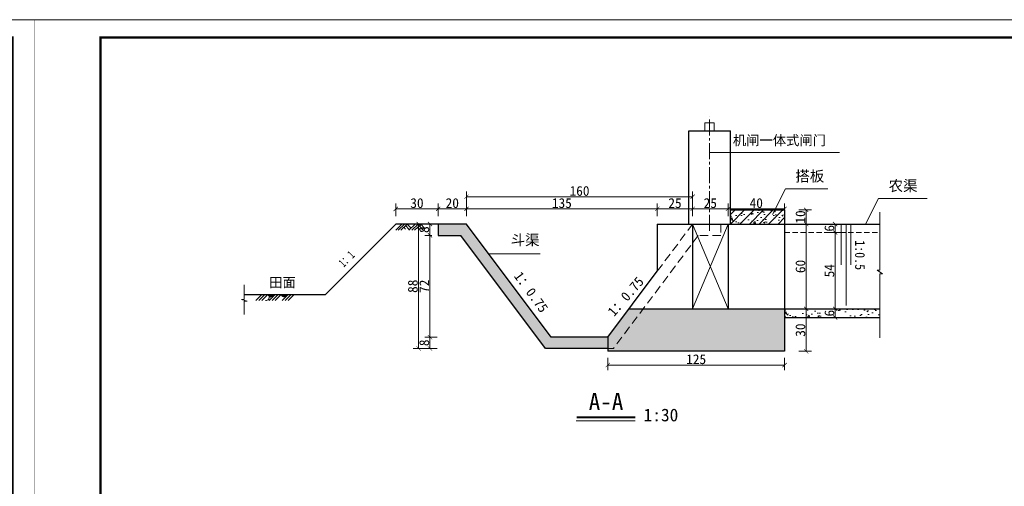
# Model space of a CAD drawing. Extents: x 36231 to 595326, y 3059 to 3871788.
# Tile 95 of 143: x 585839 to 586071, y 3866342 to 3866452. Entities that reach past the tile are written whole.
import ezdxf

# ---------------------------------------------------------------- set-up
doc = ezdxf.new("R2010")
doc.units = 0
doc.header["$PDMODE"] = 32
doc.header["$PDSIZE"] = 0.2
doc.linetypes.add('CENTER2', pattern=[1.125, 0.75, -0.125, 0.125, -0.125])
doc.linetypes.add('HIDDEN', pattern=[0.375, 0.25, -0.125])
doc.layers.get('0').update_dxf_attribs({"linetype": 'CONTINUOUS'})
doc.layers.get('Defpoints').update_dxf_attribs({"linetype": 'CONTINUOUS'})
for name, color, linetype, lineweight in [('0.09标注线', 3, 'CONTINUOUS', 9), ('0.13填充', 8, 'CONTINUOUS', 9), ('0.13文字', 3, 'CONTINUOUS', 13), ('0.30粗蓝', 4, 'CONTINUOUS', 30), ('000粗线', 7, 'CONTINUOUS', 40), ('1标注', 4, 'CONTINUOUS', 5), ('图框１', 5, 'CONTINUOUS', 60), ('文字', 7, 'CONTINUOUS', 15), ('文字层', 7, 'CONTINUOUS', 15), ('细实线', 3, 'CONTINUOUS', 20), ('细线', 7, 'CONTINUOUS', 15), ('虚线', 251, 'HIDDEN', 15)]:
    doc.layers.add(name, color=color, linetype=linetype, lineweight=lineweight)
doc.styles.add('-仿宋_GB2312', font='仿宋_GB2312_0.ttf')
doc.styles.get("Standard").update_dxf_attribs({"font": 'rs.shx', "bigfont": 'hztxt.shx'})
doc.dimstyles.get("Standard").update_dxf_attribs({"dimtxt": 0.18, "dimasz": 0.18, "dimexe": 0.18, "dimexo": 0.0625, "dimgap": 0.09, "dimtad": 0, "dimtih": 1, "dimtoh": 1, "dimdec": 0, "dimlfac": 2, "dimzin": 0, "dimdsep": 46, "dimtxsty": 'Standard', "dimcen": 0.09, "dimadec": 0, "dimazin": 0, "dimtfac": 1, "dimtdec": 0, "dimtofl": 0, "dimtmove": 0, "dimatfit": 3, "dimfxl": 1, "dimtolj": 1, "dimtzin": 0, "dimarcsym": 0})

# ---------------------------------------------------------------- blocks, each defined once
blk = doc.blocks.new('eesz')
at = {"layer": '图框１', "color": 7, "const_width": 0.46666665}
blk.add_lwpolyline([(25244.47424427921, -497.5989567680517), (25244.47424427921, -1980.561866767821), (27344.47416927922, -1980.561866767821), (27344.47416927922, -497.5989567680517)], close=True, dxfattribs=at)
blk.add_lwpolyline([(25244.47424427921, -497.5989567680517), (25244.47424427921, -1980.561866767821), (27344.47416927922, -1980.561866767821), (27344.47416927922, -497.5989567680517)], close=True, dxfattribs=at)
at = {"layer": '图框１', "color": 5, "const_width": 0.46666665}
blk.add_lwpolyline([(25244.47424427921, -497.5989567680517), (25244.47424427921, -1980.561866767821), (27344.47416927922, -1980.561866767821), (27344.47416927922, -497.5989567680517)], close=True, dxfattribs=at)
at = {"layer": '图框１', "color": 7}
blk.add_lwpolyline([(25322.25201927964, -518.3396967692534, 3.111110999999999, 3.111110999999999, 0), (27318.54824427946, -518.3396967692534, 2.592592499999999, 2.592592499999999, 0), (27318.54824427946, -1954.635941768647, 2.592592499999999, 2.592592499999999, 0), (25322.25201927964, -1954.635941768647, 2.592592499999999, 2.592592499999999, 0)], format="xyseb", close=True, dxfattribs=at)
blk.add_lwpolyline([(25322.25201927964, -518.3396967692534, 3.111110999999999, 3.111110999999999, 0), (27318.54824427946, -518.3396967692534, 2.592592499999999, 2.592592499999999, 0), (27318.54824427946, -1954.635941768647, 2.592592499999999, 2.592592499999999, 0), (25322.25201927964, -1954.635941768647, 2.592592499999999, 2.592592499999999, 0)], format="xyseb", close=True, dxfattribs=at)
at = {"layer": '图框１', "color": 5}
blk.add_lwpolyline([(25322.25201927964, -518.3396967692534, 3.111110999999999, 3.111110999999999, 0), (27318.54824427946, -518.3396967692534, 2.592592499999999, 2.592592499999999, 0), (27318.54824427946, -1954.635941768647, 2.592592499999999, 2.592592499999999, 0), (25322.25201927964, -1954.635941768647, 2.592592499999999, 2.592592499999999, 0)], format="xyseb", close=True, dxfattribs=at)
blk = doc.blocks.new('_ARCHTICK')
at = {"color": 0, "linetype": 'ByBlock', "const_width": 0.15}
blk.add_lwpolyline([(-0.5, -0.5), (0.5, 0.5)], dxfattribs=at)
blk = doc.blocks.new('*D1399')
at = {"layer": '0.13文字', "color": 0, "lineweight": 9}
for p, q in [((585934.8454886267, 3866404.063396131), (585931.8954886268, 3866404.063396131)), ((585933.1454886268, 3866404.063396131), (585933.1454886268, 3866374.730062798)), ((585934.8454886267, 3866374.730062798), (585931.8954886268, 3866374.730062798))]:
    blk.add_line(p, q, dxfattribs=at)
at = {"layer": 'Defpoints', "color": 0, "lineweight": 13}
for p in [(585937.7554876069, 3866404.063396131), (585933.1454886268, 3866374.730062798), (585963.088820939, 3866374.730062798)]:
    blk.add_point(p, dxfattribs=at)
at = {"layer": '0.13文字', "color": 0, "lineweight": 9}
for p, rotation in [((585933.1454886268, 3866404.063396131), 90), ((585933.1454886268, 3866374.730062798), 270)]:
    blk.add_blockref('_ARCHTICK', p, dxfattribs=dict(at, rotation=rotation))
at = {"layer": '0.13文字', "color": 0, "lineweight": 13, "insert": (585931.7954886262, 3866389.396729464), "char_height": 2.3, "attachment_point": 5, "rotation": 90, "style": '-仿宋_GB2312'}
blk.add_mtext('\\A1;88', dxfattribs=at)
blk = doc.blocks.new('*D1400')
at = {"layer": '0.13文字', "color": 0, "lineweight": 9}
for p, q in [((585936.2554876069, 3866404.063396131), (585934.5782549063, 3866404.063396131)), ((585935.8282549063, 3866404.063396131), (585935.8282549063, 3866401.396729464)), ((585936.2554876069, 3866401.396729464), (585934.5782549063, 3866401.396729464))]:
    blk.add_line(p, q, dxfattribs=at)
at = {"layer": 'Defpoints', "color": 0, "lineweight": 13}
for p in [(585937.7554876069, 3866404.063396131), (585935.8282549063, 3866401.396729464), (585937.7554876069, 3866401.396729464)]:
    blk.add_point(p, dxfattribs=at)
at = {"layer": '0.13文字', "color": 0, "lineweight": 9}
for p, rotation in [((585935.8282549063, 3866404.063396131), 90), ((585935.8282549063, 3866401.396729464), 270)]:
    blk.add_blockref('_ARCHTICK', p, dxfattribs=dict(at, rotation=rotation))
at = {"layer": '0.13文字', "color": 0, "lineweight": 13, "insert": (585934.4782549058, 3866402.730062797), "char_height": 2.3, "attachment_point": 5, "rotation": 90, "style": '-仿宋_GB2312'}
blk.add_mtext('\\A1;8', dxfattribs=at)
blk = doc.blocks.new('*D1401')
at = {"layer": '0.13文字', "color": 0, "lineweight": 9}
for p, q in [((585936.2554876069, 3866401.396729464), (585934.5782549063, 3866401.396729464)), ((585935.8282549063, 3866401.396729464), (585935.8282549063, 3866377.396729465)), ((585937.5282549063, 3866377.396729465), (585934.5782549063, 3866377.396729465))]:
    blk.add_line(p, q, dxfattribs=at)
at = {"layer": 'Defpoints', "color": 0, "lineweight": 13}
for p in [(585937.7554876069, 3866401.396729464), (585935.8282549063, 3866377.396729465), (585964.4221542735, 3866377.396729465)]:
    blk.add_point(p, dxfattribs=at)
at = {"layer": '0.13文字', "color": 0, "lineweight": 9}
for p, rotation in [((585935.8282549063, 3866401.396729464), 90), ((585935.8282549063, 3866377.396729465), 270)]:
    blk.add_blockref('_ARCHTICK', p, dxfattribs=dict(at, rotation=rotation))
at = {"layer": '0.13文字', "color": 0, "lineweight": 13, "insert": (585934.4782549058, 3866389.396729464), "char_height": 2.3, "attachment_point": 5, "rotation": 90, "style": '-仿宋_GB2312'}
blk.add_mtext('\\A1;72', dxfattribs=at)
blk = doc.blocks.new('*D1402')
at = {"layer": '0.13文字', "color": 0, "lineweight": 9}
for p, q in [((585937.5282549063, 3866377.396729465), (585934.5782549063, 3866377.396729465)), ((585935.8282549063, 3866377.396729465), (585935.8282549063, 3866374.730062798)), ((585937.5282549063, 3866374.730062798), (585934.5782549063, 3866374.730062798))]:
    blk.add_line(p, q, dxfattribs=at)
at = {"layer": 'Defpoints', "color": 0, "lineweight": 13}
for p in [(585964.4221542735, 3866377.396729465), (585935.8282549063, 3866374.730062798), (585963.0888209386, 3866374.730062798)]:
    blk.add_point(p, dxfattribs=at)
at = {"layer": '0.13文字', "color": 0, "lineweight": 9}
for p, rotation in [((585935.8282549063, 3866377.396729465), 90), ((585935.8282549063, 3866374.730062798), 270)]:
    blk.add_blockref('_ARCHTICK', p, dxfattribs=dict(at, rotation=rotation))
at = {"layer": '0.13文字', "color": 0, "lineweight": 13, "insert": (585934.4782549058, 3866376.063396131), "char_height": 2.3, "attachment_point": 5, "rotation": 90, "style": '-仿宋_GB2312'}
blk.add_mtext('\\A1;8', dxfattribs=at)
blk = doc.blocks.new('*D1403')
at = {"layer": '0.13文字', "color": 0, "lineweight": 9}
for p, q in [((586022.8217132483, 3866404.063396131), (586025.7717132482, 3866404.063396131)), ((586024.5217132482, 3866404.063396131), (586024.5217132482, 3866384.063396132)), ((586022.8217132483, 3866384.063396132), (586025.7717132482, 3866384.063396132))]:
    blk.add_line(p, q, dxfattribs=at)
at = {"layer": 'Defpoints', "color": 0, "lineweight": 13}
for p in [(586010.4221542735, 3866404.063396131), (586010.4221542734, 3866384.063396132), (586024.5217132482, 3866384.063396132)]:
    blk.add_point(p, dxfattribs=at)
at = {"layer": '0.13文字', "color": 0, "lineweight": 9}
for p, rotation in [((586024.5217132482, 3866404.063396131), 90), ((586024.5217132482, 3866384.063396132), 270)]:
    blk.add_blockref('_ARCHTICK', p, dxfattribs=dict(at, rotation=rotation))
at = {"layer": '0.13文字', "color": 0, "lineweight": 13, "insert": (586023.1717132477, 3866394.063396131), "char_height": 2.3, "attachment_point": 5, "rotation": 90, "style": '-仿宋_GB2312'}
blk.add_mtext('\\A1;60', dxfattribs=at)
blk = doc.blocks.new('*D1404')
at = {"layer": '0.13文字', "color": 0, "lineweight": 9}
for p, q in [((586022.8217132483, 3866384.063396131), (586025.7717132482, 3866384.063396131)), ((586024.5217132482, 3866384.063396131), (586024.5217132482, 3866374.063396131)), ((586022.8217132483, 3866374.063396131), (586025.7717132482, 3866374.063396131))]:
    blk.add_line(p, q, dxfattribs=at)
at = {"layer": 'Defpoints', "color": 0, "lineweight": 13}
for p in [(586010.4221542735, 3866384.063396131), (586014.4221542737, 3866374.063396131), (586024.5217132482, 3866374.063396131)]:
    blk.add_point(p, dxfattribs=at)
at = {"layer": '0.13文字', "color": 0, "lineweight": 9}
for p, rotation in [((586024.5217132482, 3866384.063396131), 90), ((586024.5217132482, 3866374.063396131), 270)]:
    blk.add_blockref('_ARCHTICK', p, dxfattribs=dict(at, rotation=rotation))
at = {"layer": '0.13文字', "color": 0, "lineweight": 13, "insert": (586023.1717132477, 3866379.063396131), "char_height": 2.3, "attachment_point": 5, "rotation": 90, "style": '-仿宋_GB2312'}
blk.add_mtext('\\A1;30', dxfattribs=at)
blk = doc.blocks.new('*D1405')
at = {"layer": '0.13文字', "color": 0, "lineweight": 9}
for p, q in [((586029.6443751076, 3866384.063396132), (586032.5943751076, 3866384.063396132)), ((586031.3443751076, 3866382.063396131), (586031.3443751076, 3866384.063396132)), ((586029.6443751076, 3866382.063396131), (586032.5943751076, 3866382.063396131))]:
    blk.add_line(p, q, dxfattribs=at)
at = {"layer": 'Defpoints', "color": 0, "lineweight": 13}
for p in [(586010.4221542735, 3866384.063396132), (586031.3443751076, 3866384.063396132), (586010.4221542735, 3866382.063396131)]:
    blk.add_point(p, dxfattribs=at)
at = {"layer": '0.13文字', "color": 0, "lineweight": 9}
for p, rotation in [((586031.3443751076, 3866384.063396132), 90), ((586031.3443751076, 3866382.063396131), 270)]:
    blk.add_blockref('_ARCHTICK', p, dxfattribs=dict(at, rotation=rotation))
at = {"layer": '0.13文字', "color": 0, "lineweight": 13, "insert": (586029.994375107, 3866383.063396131), "char_height": 2.3, "attachment_point": 5, "rotation": 90, "style": '-仿宋_GB2312'}
blk.add_mtext('\\A1;6', dxfattribs=at)
blk = doc.blocks.new('*D1407')
at = {"layer": '0.13文字', "color": 0, "lineweight": 9}
for p, q in [((586029.6443751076, 3866404.063396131), (586032.5943751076, 3866404.063396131)), ((586031.3443751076, 3866404.063396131), (586031.3443751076, 3866402.063396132)), ((586029.6443751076, 3866402.063396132), (586032.5943751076, 3866402.063396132))]:
    blk.add_line(p, q, dxfattribs=at)
at = {"layer": 'Defpoints', "color": 0, "lineweight": 13}
for p in [(586010.4221542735, 3866404.063396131), (586010.4221542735, 3866402.063396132), (586031.3443751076, 3866402.063396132)]:
    blk.add_point(p, dxfattribs=at)
at = {"layer": '0.13文字', "color": 0, "lineweight": 9}
for p, rotation in [((586031.3443751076, 3866404.063396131), 90), ((586031.3443751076, 3866402.063396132), 270)]:
    blk.add_blockref('_ARCHTICK', p, dxfattribs=dict(at, rotation=rotation))
at = {"layer": '0.13文字', "color": 0, "lineweight": 13, "insert": (586029.994375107, 3866403.063396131), "char_height": 2.3, "attachment_point": 5, "rotation": 90, "style": '-仿宋_GB2312'}
blk.add_mtext('\\A1;6', dxfattribs=at)
blk = doc.blocks.new('*D1442')
at = {"layer": '0.13文字', "color": 0, "lineweight": 9}
for p, q in [((586022.8217132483, 3866407.396729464), (586025.7717132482, 3866407.396729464)), ((586024.5217132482, 3866407.396729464), (586024.5217132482, 3866404.063396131)), ((586022.8217132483, 3866404.063396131), (586025.7717132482, 3866404.063396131))]:
    blk.add_line(p, q, dxfattribs=at)
at = {"layer": 'Defpoints', "color": 0, "lineweight": 13}
for p in [(586019.4221542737, 3866407.396729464), (586019.4221542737, 3866404.063396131), (586024.5217132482, 3866404.063396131)]:
    blk.add_point(p, dxfattribs=at)
at = {"layer": '0.13文字', "color": 0, "lineweight": 9}
for p, rotation in [((586024.5217132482, 3866407.396729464), 90), ((586024.5217132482, 3866404.063396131), 270)]:
    blk.add_blockref('_ARCHTICK', p, dxfattribs=dict(at, rotation=rotation))
at = {"layer": '0.13文字', "color": 0, "lineweight": 13, "insert": (586023.1717132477, 3866405.730062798), "char_height": 2.3, "attachment_point": 5, "rotation": 90, "style": '-仿宋_GB2312'}
blk.add_mtext('\\A1;10', dxfattribs=at)

msp = doc.modelspace()

# ---------------------------------------------------------------- hatches: boundary and pattern name
at = {"layer": '0.09标注线', "lineweight": 13}
h = msp.add_hatch(dxfattribs=at)
h.set_pattern_fill('AR-CONC', color=256, scale=0.02, style=0)
h.set_pattern_definition([(49.99999999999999, (586006.663232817, 3866404.06339613), (3.64369337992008, -0.3187817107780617), [0.381, -4.191000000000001]), (355, (586006.663232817, 3866404.06339613), (-0.7048565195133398, 3.8211328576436), [0.3048, -3.3528]), (100.451, (586006.966872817, 3866404.03683113), (2.938850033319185, 3.502333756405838), [0.3238, -3.5618]), (46.18420000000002, (586006.663232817, 3866405.07939613), (5.421580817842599, -0.8408465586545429), [0.5714999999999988, -6.28649999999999]), (96.6356, (586007.115030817, 3866405.00932613), (4.748084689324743, 4.948511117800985), [0.4857, -5.3427]), (351.1840000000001, (586006.663232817, 3866405.07939613), (4.748092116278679, 4.948502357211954), [0.4572, -5.0292]), (21, (586007.171232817, 3866404.82539613), (3.032297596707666, -2.04531037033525), [0.381, -4.191000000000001]), (326.0000000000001, (586007.171232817, 3866404.82539613), (1.236040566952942, 3.683759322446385), [0.3048, -3.3528]), (71.4514, (586007.423922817, 3866404.65495413), (4.268329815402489, 1.638457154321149), [0.3238, -3.5618]), (37.50000000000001, (586006.663232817, 3866404.06339613), (0.06177206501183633, 1.691100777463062), [0, -3.31216, 0, -3.4036, 0, -3.3655]), (7.499999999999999, (586006.663232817, 3866404.06339613), (1.336393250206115, 2.00361149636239), [0, -1.94056, 0, -3.23596, 0, -1.2827]), (327.5, (586005.530392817, 3866404.06339613), (2.711811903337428, -0.1145748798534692), [0, -1.27, 0, -3.9624, 0, -5.2578]), (317.5, (586005.022392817, 3866404.06339613), (2.962583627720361, 0.5085298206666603), [0, -1.651, 0, -2.63144, 0, -3.7338])])
h.paths.add_polyline_path([(586019.4221542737, 3866407.396729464), (586006.663232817, 3866407.396729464), (586006.663232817, 3866404.06339613), (586019.4221542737, 3866404.06339613)])
h = msp.add_hatch(dxfattribs=at)
h.set_pattern_fill('ANSI31', color=256, scale=0.5, style=0)
h.set_pattern_definition([(45, (586006.663232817, 3866404.06339613), (-1.122532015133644, 1.122532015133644), [])])
h.paths.add_polyline_path([(586019.4221542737, 3866407.396729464), (586006.663232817, 3866407.396729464), (586006.663232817, 3866404.06339613), (586019.4221542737, 3866404.06339613)])
h = msp.add_hatch(dxfattribs=at)
h.set_pattern_fill('AR-CONC', color=256, scale=0.02, style=0)
h.set_pattern_definition([(49.99999999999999, (585937.7554876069, 3866374.063396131), (3.64369337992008, -0.3187817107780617), [0.381, -4.191000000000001]), (355, (585937.7554876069, 3866374.063396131), (-0.7048565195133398, 3.8211328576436), [0.3048, -3.3528]), (100.451, (585938.0591276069, 3866374.036831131), (2.938850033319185, 3.502333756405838), [0.3238, -3.5618]), (46.18420000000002, (585937.7554876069, 3866375.079396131), (5.421580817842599, -0.8408465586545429), [0.5714999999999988, -6.28649999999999]), (96.6356, (585938.2072856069, 3866375.009326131), (4.748084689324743, 4.948511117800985), [0.4857, -5.3427]), (351.1840000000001, (585937.7554876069, 3866375.079396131), (4.748092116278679, 4.948502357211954), [0.4572, -5.0292]), (21, (585938.2634876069, 3866374.825396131), (3.032297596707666, -2.04531037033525), [0.381, -4.191000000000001]), (326.0000000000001, (585938.2634876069, 3866374.825396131), (1.236040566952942, 3.683759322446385), [0.3048, -3.3528]), (71.4514, (585938.5161776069, 3866374.654954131), (4.268329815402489, 1.638457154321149), [0.3238, -3.5618]), (37.50000000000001, (585937.7554876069, 3866374.063396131), (0.06177206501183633, 1.691100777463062), [0, -3.31216, 0, -3.4036, 0, -3.3655]), (7.499999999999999, (585937.7554876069, 3866374.063396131), (1.336393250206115, 2.00361149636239), [0, -1.94056, 0, -3.23596, 0, -1.2827]), (327.5, (585936.6226476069, 3866374.063396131), (2.711811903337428, -0.1145748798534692), [0, -1.27, 0, -3.9624, 0, -5.2578]), (317.5, (585936.1146476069, 3866374.063396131), (2.962583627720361, 0.5085298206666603), [0, -1.651, 0, -2.63144, 0, -3.7338])])
h.paths.add_polyline_path([(585944.4221542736, 3866404.06339613), (585937.7554876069, 3866404.063396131), (585937.7554876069, 3866401.396729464), (585943.0888209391, 3866401.396729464), (585963.0888209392, 3866374.730062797), (585977.7554876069, 3866374.730062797), (585977.755487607, 3866377.396729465), (585964.422154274, 3866377.396729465)])
h.paths.add_polyline_path([(586019.4221542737, 3866384.063396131), (585986.0888209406, 3866384.06339613), (585979.088820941, 3866374.730062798), (585977.7554876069, 3866374.730062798), (585977.7554876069, 3866374.063396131), (586019.4221542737, 3866374.063396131)])
h.paths.add_polyline_path([(585986.0888209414, 3866384.063396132), (585982.7554876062, 3866384.06339613), (585977.7554876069, 3866377.396729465), (585977.7554876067, 3866374.730062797), (585979.0888209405, 3866374.730062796)])
h = msp.add_hatch(dxfattribs=at)
h.set_pattern_fill('AR-CONC', color=256, scale=0.02, style=0)
h.set_pattern_definition([(49.99999999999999, (586019.4221542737, 3866381.972450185), (3.64369337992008, -0.3187817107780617), [0.381, -4.191000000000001]), (355, (586019.4221542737, 3866381.972450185), (-0.7048565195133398, 3.8211328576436), [0.3048, -3.3528]), (100.451, (586019.7257942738, 3866381.945885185), (2.938850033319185, 3.502333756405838), [0.3238, -3.5618]), (46.18420000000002, (586019.4221542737, 3866382.988450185), (5.421580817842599, -0.8408465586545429), [0.5714999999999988, -6.28649999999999]), (96.6356, (586019.8739522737, 3866382.918380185), (4.748084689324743, 4.948511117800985), [0.4857, -5.3427]), (351.1840000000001, (586019.4221542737, 3866382.988450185), (4.748092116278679, 4.948502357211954), [0.4572, -5.0292]), (21, (586019.9301542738, 3866382.734450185), (3.032297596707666, -2.04531037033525), [0.381, -4.191000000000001]), (326.0000000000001, (586019.9301542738, 3866382.734450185), (1.236040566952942, 3.683759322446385), [0.3048, -3.3528]), (71.4514, (586020.1828442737, 3866382.564008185), (4.268329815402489, 1.638457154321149), [0.3238, -3.5618]), (37.50000000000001, (586019.4221542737, 3866381.972450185), (0.06177206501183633, 1.691100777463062), [0, -3.31216, 0, -3.4036, 0, -3.3655]), (7.499999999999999, (586019.4221542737, 3866381.972450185), (1.336393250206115, 2.00361149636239), [0, -1.94056, 0, -3.23596, 0, -1.2827]), (327.5, (586018.2893142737, 3866381.972450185), (2.711811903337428, -0.1145748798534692), [0, -1.27, 0, -3.9624, 0, -5.2578]), (317.5, (586017.7813142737, 3866381.972450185), (2.962583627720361, 0.5085298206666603), [0, -1.651, 0, -2.63144, 0, -3.7338])])
h.paths.add_polyline_path([(586041.9157421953, 3866384.063396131), (586019.4221542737, 3866384.063396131), (586019.4221542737, 3866382.063396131), (586041.9157421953, 3866382.063396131)])
h.paths.add_polyline_path([(586028.269375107, 3866381.972450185), (586028.269375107, 3866384.154342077), (586031.719375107, 3866384.154342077), (586031.719375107, 3866381.972450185)], flags=9)
at = {"layer": '0.13填充', "lineweight": 13}
h = msp.add_hatch(color=7, dxfattribs=at)
edge = h.paths.add_edge_path()
edge.add_ellipse((585898.2454313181, 3866387.535542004), major_axis=(0, -0.7332544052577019), ratio=0.964264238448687, start_angle=280.8772955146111, end_angle=439.1227044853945)
edge.add_line((585898.9397791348, 3866387.397172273), (585897.5510835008, 3866387.397172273))
h = msp.add_hatch(color=7, dxfattribs=at)
edge = h.paths.add_edge_path()
edge.add_ellipse((585901.3554757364, 3866387.535542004), major_axis=(0, -0.7332544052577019), ratio=0.964264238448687, start_angle=280.8772955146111, end_angle=439.1227044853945)
edge.add_line((585902.0498235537, 3866387.397172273), (585900.6611279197, 3866387.397172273))

# ---------------------------------------------------------------- linework, layer by layer
at = {"lineweight": 13}
msp.add_lwpolyline([(586000.6421567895, 3866426.063396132), (586002.8616054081, 3866426.063396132), (586002.8616054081, 3866427.926175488), (586000.6421567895, 3866427.926175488)], close=True, dxfattribs=at)
at = {"layer": '0.09标注线'}
msp.add_line((586001.7518810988, 3866420.944996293), (586032.3882496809, 3866420.944996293), dxfattribs=at)
at = {"layer": '0.09标注线', "color": 7, "lineweight": 9}
for p, q in [((586019.6219158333, 3866412.335816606), (586016.5512835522, 3866406.33846472)), ((586019.6219158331, 3866412.335816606), (586029.5960753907, 3866412.335816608)), ((586041.6002842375, 3866410.060748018), (586038.5296519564, 3866404.063396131)), ((586041.6002842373, 3866410.060748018), (586053.0182251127, 3866410.060748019)), ((586041.9157421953, 3866393.208504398), (586041.9157421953, 3866406.885825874)), ((585949.670947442, 3866397.06500524), (585961.8028138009, 3866397.06500524)), ((586041.2942494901, 3866393.208504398), (586042.5372349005, 3866392.298311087)), ((586041.9157421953, 3866393.208504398), (586041.2942494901, 3866393.208504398)), ((586041.9157421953, 3866377.215378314), (586041.9157421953, 3866392.298311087)), ((586042.5372349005, 3866392.298311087), (586041.9157421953, 3866392.298311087))]:
    msp.add_line(p, q, dxfattribs=at)
at = {"layer": '0.13填充', "color": 7, "lineweight": 40, "ltscale": 0.005}
msp.add_line((585970.4433746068, 3866358.513200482), (585984.1763643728, 3866358.513200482), dxfattribs=at)
at = {"layer": '0.13填充', "color": 7, "ltscale": 0.005}
msp.add_line((585970.2916081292, 3866357.670349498), (585984.1763643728, 3866357.670349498), dxfattribs=at)
at = {"layer": '0.13文字', "lineweight": 13}
for p, q in [((590756.6746656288, 3866452.176404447), (583564.2750096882, 3866452.176404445)), ((585997.7554876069, 3866404.063396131), (586006.0888209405, 3866384.063396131)), ((585997.755487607, 3866384.063396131), (586006.0888209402, 3866404.063396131))]:
    msp.add_line(p, q, dxfattribs=at)
at = {"layer": '0.13文字', "color": 7, "linetype": 'Continuous', "lineweight": 13}
for p, q in [((586032.7426638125, 3866404.063396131), (586032.7426638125, 3866394.463396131)), ((586033.9078411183, 3866404.063396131), (586033.9078411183, 3866384.863396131)), ((586035.0730184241, 3866404.063396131), (586035.0730184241, 3866394.463396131))]:
    msp.add_line(p, q, dxfattribs=at)
at = {"layer": '0.30粗蓝', "color": 7, "ltscale": 80}
for p, q in [((585996.8405293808, 3866404.063396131), (585996.8405293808, 3866426.063396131)), ((585996.8405293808, 3866426.063396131), (586006.663232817, 3866426.063396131)), ((586006.663232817, 3866404.063396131), (586006.663232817, 3866426.063396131))]:
    msp.add_line(p, q, dxfattribs=at)
at = {"layer": '000粗线', "lineweight": 30}
for p, q in [((586006.663232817, 3866407.396729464), (586019.4221542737, 3866407.396729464)), ((586019.4221542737, 3866407.396729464), (586019.4221542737, 3866374.063396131)), ((585911.0888209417, 3866387.396729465), (585927.7554876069, 3866404.063396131)), ((585944.4221542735, 3866404.063396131), (585927.7554876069, 3866404.063396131)), ((585937.7554876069, 3866404.063396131), (585937.7554876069, 3866401.396729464)), ((585964.4221542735, 3866377.396729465), (585944.4221542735, 3866404.063396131)), ((585989.4221542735, 3866404.063396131), (586041.9157421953, 3866404.063396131)), ((585989.4221542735, 3866404.063396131), (585989.4221542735, 3866392.95228502)), ((585997.7554876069, 3866404.063396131), (585997.755487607, 3866384.063396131)), ((586006.0888209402, 3866404.063396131), (586006.0888209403, 3866384.063396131)), ((585937.7554876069, 3866401.396729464), (585943.0888209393, 3866401.396729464)), ((585963.0888209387, 3866374.730062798), (585943.0888209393, 3866401.396729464)), ((585977.7554876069, 3866377.396729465), (585989.4221542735, 3866392.95228502)), ((585911.0888209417, 3866387.396729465), (585892.030691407, 3866387.396729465)), ((585982.7554876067, 3866384.063396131), (586041.9157421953, 3866384.063396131)), ((586019.4221542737, 3866382.063396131), (586041.9157421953, 3866382.063396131)), ((585977.7554876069, 3866377.396729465), (585964.4221542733, 3866377.396729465)), ((585977.7554876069, 3866377.396729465), (585977.7554876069, 3866374.063396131)), ((585977.7554876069, 3866374.730062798), (585963.0888209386, 3866374.730062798)), ((586019.4221542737, 3866374.06339613), (585977.7554876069, 3866374.063396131))]:
    msp.add_line(p, q, dxfattribs=at)
at = {"layer": '1标注', "color": 7, "lineweight": 13}
for p, q in [((585927.7563377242, 3866402.652478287), (585929.2248440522, 3866404.063396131)), ((585928.351977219, 3866402.652478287), (585929.8204835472, 3866404.063396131)), ((585928.9666569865, 3866402.638081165), (585930.4501480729, 3866404.063396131)), ((585929.6669446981, 3866403.310906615), (585930.0902200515, 3866402.870354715)), ((585930.0585463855, 3866403.687151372), (585930.9403700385, 3866402.769334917)), ((585930.4501480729, 3866404.063396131), (585931.3319717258, 3866403.145579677)), ((585930.8041884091, 3866402.616027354), (585932.3106334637, 3866404.063396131)), ((585931.5240444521, 3866402.601630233), (585933.0454742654, 3866404.063396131)), ((585932.1959100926, 3866402.58819292), (585933.7313256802, 3866404.063396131)), ((585932.8961978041, 3866403.261018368), (585933.3194731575, 3866402.82046647)), ((585933.2877994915, 3866403.637263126), (585934.1696231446, 3866402.719446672)), ((585933.679401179, 3866404.013507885), (585934.5612248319, 3866403.09569143))]:
    msp.add_line(p, q, dxfattribs=at)
at = {"layer": '细实线', "color": 6, "linetype": 'CENTER2', "lineweight": 13, "ltscale": 5}
msp.add_line((586001.7518810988, 3866402.463396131), (586001.7518810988, 3866429.360791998), dxfattribs=at)
at = {"layer": '细实线', "color": 7, "lineweight": 13, "ltscale": 5}
for p, q in [((585896.125784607, 3866387.397172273), (585894.784762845, 3866386.05615051)), ((585896.8353804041, 3866387.397172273), (585895.4943586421, 3866386.05615051)), ((585897.5449762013, 3866387.397172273), (585896.2039544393, 3866386.05615051)), ((585899.2358290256, 3866387.397172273), (585897.8948072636, 3866386.05615051)), ((585899.9454248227, 3866387.397172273), (585898.6044030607, 3866386.05615051)), ((585900.6550206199, 3866387.397172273), (585899.3139988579, 3866386.05615051)), ((585902.3458734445, 3866387.397172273), (585901.0048516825, 3866386.05615051)), ((585903.0554692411, 3866387.397172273), (585901.7144474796, 3866386.05615051)), ((585903.7650650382, 3866387.397172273), (585902.4240432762, 3866386.056150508))]:
    msp.add_line(p, q, dxfattribs=at)
at = {"layer": '细实线', "color": 7, "lineweight": 13, "ltscale": 5, "start_tangent": (-0.9990642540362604, 0.04325062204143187), "end_tangent": (-0.9995057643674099, -0.03143607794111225)}
msp.add_spline([(585898.2147556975, 3866386.805757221), (585897.913910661, 3866386.689589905), (585897.8365602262, 3866386.561002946), (585897.7980207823, 3866386.387387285), (585897.6649783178, 3866386.226405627), (585897.4658170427, 3866386.1256518), (585897.0449716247, 3866386.05615051)], degree=3, dxfattribs=at)
at = {"layer": '细线', "color": 7, "lineweight": 9}
for p, q in [((585892.030691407, 3866389.765643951), (585892.030691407, 3866386.952787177)), ((585891.3614567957, 3866386.28612051), (585892.030691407, 3866386.28612051)), ((585892.6999260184, 3866385.910062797), (585891.3614567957, 3866386.28612051)), ((585892.030691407, 3866387.396729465), (585892.030691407, 3866386.28612051)), ((585892.030691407, 3866385.910062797), (585892.030691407, 3866382.710345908)), ((585892.030691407, 3866385.910062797), (585892.6999260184, 3866385.910062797))]:
    msp.add_line(p, q, dxfattribs=at)
at = {"layer": '虚线', "color": 7, "lineweight": 15, "ltscale": 5}
msp.add_line((586019.4221542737, 3866402.063396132), (586041.9157421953, 3866402.063396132), dxfattribs=at)
at = {"layer": '虚线', "color": 7, "lineweight": 15, "ltscale": 8}
msp.add_lwpolyline([(585989.4221542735, 3866392.95228502), (585997.7554876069, 3866404.063396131), (586004.4221542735, 3866404.063396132), (586004.4221542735, 3866401.396729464), (585999.088820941, 3866401.396729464), (585979.0888209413, 3866374.730062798), (585977.7554876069, 3866374.730062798)], dxfattribs=at)

# ---------------------------------------------------------------- block references
at = {"layer": '文字层', "xscale": 0.1999999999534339, "yscale": 0.2000000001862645, "zscale": 0.2}
for p in [(580373.7078543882, 3866551.696195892), (580793.7078392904, 3866551.696195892)]:
    msp.add_blockref('eesz', p, dxfattribs=at)

# ---------------------------------------------------------------- texts
at = {"layer": '0.09标注线', "color": 7, "style": '-仿宋_GB2312', "width": 0.9}
msp.add_text('1:0.5', height=2.299999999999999, rotation=270, dxfattribs=at).set_placement((586036.067233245, 3866400.250507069))
at = {"layer": '0.09标注线', "color": 7, "style": '-仿宋_GB2312'}
msp.add_text('田面', height=2.299999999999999, dxfattribs=at).set_placement((585897.9095422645, 3866389.127019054))
for rotation, p in [(306.2228948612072, (585955.510362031, 3866391.768182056)), (48.99713391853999, (585979.2323165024, 3866382.112024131))]:
    msp.add_text('1：0.75', height=2.299999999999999, rotation=rotation, dxfattribs=at).set_placement(p)
at = {"layer": '0.09标注线', "insert": (586029.1902153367, 3866424.938167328), "char_height": 2.299999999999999, "attachment_point": 3, "style": '-仿宋_GB2312'}
msp.add_mtext('机闸一体式闸门', dxfattribs=at)
at = {"layer": '0.09标注线', "color": 7, "char_height": 2.5, "width": 35.98197910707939, "attachment_point": 1, "style": '-仿宋_GB2312'}
for s, insert in [('搭板', (586021.972035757, 3866416.597108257, 24.82458559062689)), ('农渠', (586043.9504041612, 3866414.322039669, 24.82458559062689)), ('斗渠', (585954.8469067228, 3866401.548232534))]:
    msp.add_mtext(s, dxfattribs=dict(at, insert=insert))
at = {"layer": '文字', "color": 7, "style": '-仿宋_GB2312', "width": 0.7}
msp.add_text('1：1', height=2, rotation=45, dxfattribs=at).set_placement((585915.4919086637, 3866393.782380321))
at = {"layer": '文字', "color": 7, "attachment_point": 1, "style": '-仿宋_GB2312'}
for s, insert, char_height, width in [('A-A', (585973.2534596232, 3866364.208657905), 3.999999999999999, 38.01371816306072), ('1:30', (585986.2038311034, 3866360.561136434), 2.999999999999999, 10.28954739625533)]:
    msp.add_mtext(s, dxfattribs=dict(at, insert=insert, char_height=char_height, width=width))

# ---------------------------------------------------------------- dimensions: what is measured, and where the dimension line sits
at = {"layer": '0.13文字', "lineweight": 13}
for base, p1, p2 in [((585997.7554876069, 3866410.503005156), (585944.4221542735, 3866404.063396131), (585997.7554876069, 3866404.063396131)), ((585937.7554876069, 3866407.638452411), (585927.7554876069, 3866404.063396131), (585937.7554876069, 3866404.063396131)), ((585944.4221542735, 3866407.638452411), (585937.7554876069, 3866404.063396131), (585944.4221542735, 3866404.063396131)), ((585989.4221542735, 3866407.638452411), (585944.4221542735, 3866404.063396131), (585989.4221542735, 3866404.063396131)), ((585997.7554876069, 3866407.638452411), (585989.4221542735, 3866404.063396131), (585997.7554876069, 3866404.063396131)), ((586006.0888209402, 3866407.638452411), (585997.7554876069, 3866404.063396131), (586006.0888209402, 3866404.063396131)), ((586019.4221542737, 3866407.638452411), (586006.0888209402, 3866404.063396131), (586019.4221542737, 3866404.063396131)), ((586019.4221542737, 3866370.834212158), (585977.7554876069, 3866374.063396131), (586019.4221542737, 3866374.06339613))]:
    msp.add_linear_dim(base=base, p1=p1, p2=p2, dimstyle='Standard', override={"dimtxt": 2.3, "dimasz": 1, "dimexe": 1.25, "dimexo": 1.5, "dimgap": 0.2, "dimtad": 1, "dimtih": 0, "dimtoh": 0, "dimdec": 0, "dimlfac": 3, "dimtxsty": '-仿宋_GB2312', "dimblk": 'ARCHTICK', "dimtdec": 0, "dimtix": 1, "dimtofl": 1, "dimtmove": 2, "dimfxl": 1.7, "dimfxlon": 1, "dimlwd": 9, "dimlwe": 9}, dxfattribs=at).render()
for base, p1, p2, picture, middle in [((586024.5217132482, 3866404.063396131), (586019.4221542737, 3866407.396729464), (586019.4221542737, 3866404.063396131), '*D1442', (586023.1717132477, 3866405.730062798)), ((585933.1454886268, 3866374.730062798), (585937.7554876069, 3866404.063396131), (585963.088820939, 3866374.730062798), '*D1399', (585931.7954886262, 3866389.396729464)), ((585935.8282549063, 3866401.396729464), (585937.7554876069, 3866404.063396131), (585937.7554876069, 3866401.396729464), '*D1400', (585934.4782549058, 3866402.730062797)), ((586024.5217132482, 3866384.063396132), (586010.4221542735, 3866404.063396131), (586010.4221542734, 3866384.063396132), '*D1403', (586023.1717132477, 3866394.063396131)), ((586031.3443751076, 3866402.063396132), (586010.4221542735, 3866404.063396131), (586010.4221542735, 3866402.063396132), '*D1407', (586029.994375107, 3866403.063396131)), ((585935.8282549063, 3866377.396729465), (585937.7554876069, 3866401.396729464), (585964.4221542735, 3866377.396729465), '*D1401', (585934.4782549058, 3866389.396729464)), ((586024.5217132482, 3866374.063396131), (586010.4221542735, 3866384.063396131), (586014.4221542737, 3866374.063396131), '*D1404', (586023.1717132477, 3866379.063396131)), ((586031.3443751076, 3866384.063396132), (586010.4221542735, 3866382.063396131), (586010.4221542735, 3866384.063396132), '*D1405', (586029.994375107, 3866383.063396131)), ((585935.8282549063, 3866374.730062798), (585964.4221542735, 3866377.396729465), (585963.0888209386, 3866374.730062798), '*D1402', (585934.4782549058, 3866376.063396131))]:
    dim = msp.add_linear_dim(base=base, p1=p1, p2=p2, angle=90, dimstyle='Standard', override={"dimtxt": 2.3, "dimasz": 1, "dimexe": 1.25, "dimexo": 1.5, "dimgap": 0.2, "dimtad": 1, "dimtih": 0, "dimtoh": 0, "dimdec": 0, "dimlfac": 3, "dimtxsty": '-仿宋_GB2312', "dimblk": 'ARCHTICK', "dimtdec": 0, "dimtix": 1, "dimtofl": 1, "dimtmove": 2, "dimfxl": 1.7, "dimfxlon": 1, "dimlwd": 9, "dimlwe": 9}, dxfattribs=at)
    dim.commit()
    dim.dimension.update_dxf_attribs({"geometry": picture, "text_midpoint": middle})
msp.add_linear_dim(base=(586031.3443751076, 3866402.063396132), p1=(586010.4221542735, 3866384.063396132), p2=(586010.4221542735, 3866402.063396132), angle=90, dimstyle='Standard', override={"dimtxt": 2.3, "dimasz": 1, "dimexe": 1.25, "dimexo": 1.5, "dimgap": 0.2, "dimtad": 1, "dimtih": 0, "dimtoh": 0, "dimdec": 0, "dimlfac": 3, "dimtxsty": '-仿宋_GB2312', "dimblk": 'ARCHTICK', "dimtdec": 0, "dimtix": 1, "dimtofl": 1, "dimtmove": 2, "dimfxl": 1.7, "dimfxlon": 1, "dimlwd": 9, "dimlwe": 9}, dxfattribs=at).render()

doc.saveas('drawing.dxf')
